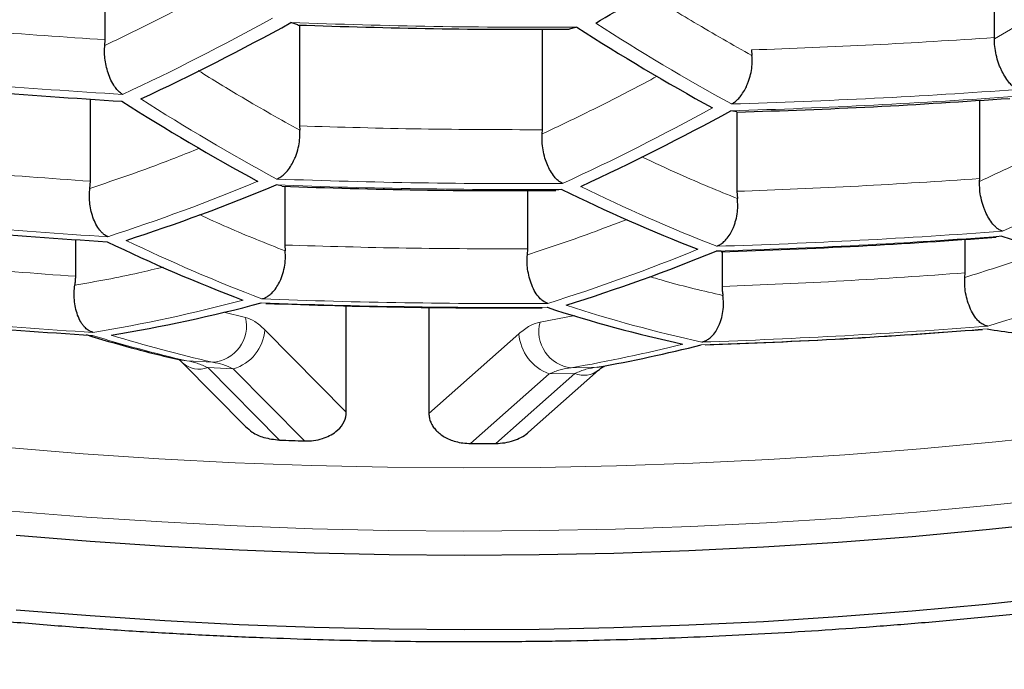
# Model space of a CAD drawing. Header units: millimetres. Extents: x 8 to 869, y 12 to 834.
# Tile 62 of 216: x 433.15 to 435.91, y 674.91 to 676.73. Entities that reach past the tile are written whole.
import ezdxf

# ---------------------------------------------------------------- set-up
doc = ezdxf.new("R2010")
doc.units = ezdxf.units.MM

msp = doc.modelspace()

# ---------------------------------------------------------------- linework, layer by layer
at = {"color": 7, "linetype": 'Continuous', "lineweight": 30}
for p, q in [((433.3864, 676.6698), (433.3864, 677.0052)), ((435.8795, 676.676), (435.8795, 677.0096)), ((433.9266, 676.7115), (433.9072, 676.7179)), ((433.9313, 676.7111), (433.9313, 676.4286)), ((434.6123, 676.418), (434.6123, 676.6997)), ((434.7085, 676.7053), (434.6873, 676.6996)), ((433.3854, 676.6541), (433.3864, 676.6698)), ((435.8794, 676.6721), (435.8795, 676.676)), ((435.1985, 676.6415), (435.1994, 676.6257)), ((433.3451, 676.2738), (433.3451, 676.504)), ((435.8382, 676.2814), (435.8382, 676.5008)), ((435.1574, 676.4677), (435.1406, 676.4711)), ((435.1572, 676.4677), (435.1572, 676.2455)), ((433.9313, 676.4286), (433.9318, 676.4168)), ((434.6117, 676.4061), (434.6123, 676.418)), ((435.8379, 676.2733), (435.8382, 676.2814)), ((433.3435, 676.2536), (433.3451, 676.2738)), ((433.8818, 676.2605), (433.8657, 676.2632)), ((433.89, 676.2592), (433.89, 676.095)), ((434.571, 676.0844), (434.571, 676.2478)), ((434.6669, 676.2507), (434.6495, 676.2485)), ((435.1572, 676.2455), (435.1586, 676.2253)), ((435.9003, 676.12), (435.8841, 676.1182)), ((433.3038, 676.0074), (433.3038, 676.1101)), ((433.89, 676.095), (433.8909, 676.0787)), ((435.7969, 676.0169), (435.7969, 676.1113)), ((434.57, 676.068), (434.571, 676.0844)), ((435.1129, 676.0775), (435.0991, 676.0777)), ((435.1159, 676.0763), (435.1159, 675.9791)), ((435.7963, 676.0044), (435.7969, 676.0169)), ((434.0621, 675.6271), (434.0621, 675.9255)), ((434.2939, 675.9208), (434.2939, 675.6235)), ((433.6029, 675.7651), (433.7795, 675.5868)), ((434.5735, 675.5711), (434.7696, 675.7445))]:
    msp.add_line(p, q, dxfattribs=at)
at = {"color": 252, "linetype": 'Continuous', "lineweight": 0}
for p, q in [((433.78, 675.8922), (433.7186, 675.9072)), ((434.7029, 675.8979), (434.6056, 675.8793)), ((434.0621, 675.6271), (433.8336, 675.8578)), ((434.5463, 675.8467), (434.2939, 675.6235)), ((433.6151, 675.7707), (433.6876, 675.7668)), ((433.7456, 675.7481), (433.674, 675.7516)), ((433.674, 675.7516), (433.8748, 675.5488)), ((433.7456, 675.7481), (433.9453, 675.5464)), ((434.6315, 675.7342), (434.4109, 675.5392)), ((434.7033, 675.7355), (434.4814, 675.5393)), ((434.7033, 675.7355), (434.6315, 675.7342)), ((434.6925, 675.7511), (434.7651, 675.7527))]:
    msp.add_line(p, q, dxfattribs=at)
at = {"color": 252, "linetype": 'Continuous', "lineweight": 0, "flags": 128}
for points in [[(433.6151, 675.7707), (433.6006, 675.7721), (433.5929, 675.774)], [(434.7651, 675.7527), (434.7793, 675.7537), (434.7862, 675.7551)], [(433.1128, 675.5275), (433.3246, 675.5104), (433.5372, 675.4964), (433.7504, 675.4854), (433.9641, 675.4775), (434.178, 675.4726), (434.3921, 675.4708), (434.6063, 675.4721), (434.8203, 675.4764), (435.034, 675.4837), (435.2473, 675.4941), (435.46, 675.5075), (435.672, 675.524), (435.8832, 675.5434), (436.0933, 675.5659)], [(433.1241, 675.3501), (433.3341, 675.3332), (433.5448, 675.3193), (433.7562, 675.3085), (433.968, 675.3006), (434.1801, 675.2958), (434.3923, 675.294), (434.6046, 675.2952), (434.8167, 675.2995), (435.0286, 675.3067), (435.24, 675.317), (435.4509, 675.3303), (435.661, 675.3467), (435.8703, 675.366), (436.0787, 675.3882)]]:
    msp.add_lwpolyline(points, dxfattribs=at)
at = {"color": 7, "linetype": 'Continuous', "lineweight": 30, "flags": 128}
for points in [[(433.1366, 675.2824), (433.3446, 675.2657), (433.5533, 675.252), (433.7625, 675.2412), (433.9723, 675.2334), (434.1823, 675.2286), (434.3925, 675.2268), (434.6027, 675.2281), (434.8128, 675.2323), (435.0226, 675.2395), (435.232, 675.2497), (435.4408, 675.2629), (435.6489, 675.279), (435.8562, 675.2981), (436.0625, 675.3202)], [(436.0625, 675.1106), (435.8562, 675.0885), (435.6489, 675.0694), (435.4408, 675.0533), (435.232, 675.0401), (435.0226, 675.0299), (434.8128, 675.0227), (434.6027, 675.0185), (434.3925, 675.0172), (434.1823, 675.019), (433.9723, 675.0238), (433.7625, 675.0316), (433.5533, 675.0424), (433.3446, 675.0561), (433.1366, 675.0728)]]:
    msp.add_lwpolyline(points, dxfattribs=at)
at = {"color": 7, "linetype": 'Continuous', "lineweight": 30}
for centre, radius, start, end in [((430.3461, 684.1221), 8.6221, 300.80506, 304.11762), ((430.5169, 682.8684), 7.023, 295.01578, 298.86507), ((438.1763, 682.1072), 6.4192, 237.30123, 241.25507), ((436.8122, 681.7988), 6.2863, 237.48844, 241.51656), ((431.8359, 682.5119), 6.8857, 294.76281, 298.68136), ((431.7178, 681.439), 5.6038, 287.9534, 292.5377), ((436.8495, 680.6914), 4.9481, 243.8264, 248.6448), ((434.5328, 694.4763), 18.4073, 263.94362, 266.44671), ((437.1454, 679.8283), 3.9117, 251.4402, 257.2343), ((435.473, 680.4187), 4.79, 244.2499, 249.2089), ((433.0507, 681.1142), 5.4371, 287.4207, 292.1315), ((432.6753, 680.2593), 4.4762, 279.364, 284.8718), ((434.4794, 693.4629), 17.657, 263.72394, 266.33406), ((435.8081, 679.5435), 3.8111, 251.9209, 257.8525), ((436.3547, 679.0568), 3.235, 261.1829, 263.9999), ((433.994, 680.0673), 4.383, 280.1339, 284.0435), ((434.4113, 690.4886), 14.9494, 267.94358, 268.21402), ((434.4126, 690.548), 15.0088, 269.99339, 270.26275)]:
    msp.add_arc(centre, radius, start, end, dxfattribs=at)
at = {"color": 252, "linetype": 'Continuous', "lineweight": 0}
for centre, radius, start, end in [((430.4631, 682.884), 7.0268, 295.02256, 298.86999), ((438.2318, 682.121), 6.4228, 237.29621, 241.24807), ((434.588, 695.3555), 18.8736, 271.68306, 274.11884), ((436.8703, 681.8108), 6.2936, 237.47798, 241.50194), ((434.586, 695.3167), 18.8539, 271.68574, 274.12407), ((431.7798, 682.5259), 6.8932, 294.77695, 298.69163), ((433.1543, 682.2078), 6.6666, 294.34145, 298.37599), ((431.6634, 681.4536), 5.6089, 287.9694, 292.5499), ((434.5587, 694.9563), 18.7059, 267.87683, 270.33159), ((434.5608, 694.9961), 18.7291, 267.87835, 270.33007), ((436.9058, 680.7039), 4.953, 243.8137, 248.6279), ((434.535, 694.5173), 18.4344, 263.95122, 266.4506), ((434.5358, 694.3592), 18.2901, 271.76471, 274.27848), ((434.538, 694.4001), 18.3172, 271.76081, 274.27085), ((435.5314, 680.429), 4.7981, 244.2275, 249.179), ((432.9942, 681.1268), 5.4458, 287.449, 292.153), ((434.3753, 680.8489), 5.1976, 286.6039, 291.51), ((432.6205, 680.2722), 4.4822, 279.396, 284.897), ((434.5069, 693.9735), 18.0533, 267.83245, 270.37597), ((434.5092, 694.0155), 18.0843, 267.83463, 270.37379), ((435.8646, 679.5541), 3.8166, 251.894, 257.8179), ((434.4817, 693.5063), 17.6922, 263.73469, 266.33957), ((433.6805, 675.8688), 0.1022, 273.9501, 13.2876), ((434.7044, 675.8527), 0.1023, 164.9396, 263.2753), ((434.4851, 693.3892), 17.5751, 271.8721, 274.48854), ((434.4529, 679.4056), 3.7302, 252.8106, 257.0216), ((434.5072, 679.3996), 3.7241, 252.761, 257.2848), ((433.7106, 675.8664), 0.1234, 286.5202, 356.0216), ((434.6737, 675.8547), 0.1276, 183.5867, 250.6771), ((434.4828, 693.3457), 17.5398, 271.87764, 274.49935), ((433.9406, 680.0624), 4.3764, 279.8919, 284.091), ((433.6495, 675.8167), 0.0695, 227.7981, 290.6084), ((434.7288, 675.7969), 0.0665, 247.4982, 307.9478)]:
    msp.add_arc(centre, radius, start, end, dxfattribs=at)
for points, knots in [([(416.9704, 682.937), (416.9812, 682.8321), (417.0028, 682.6223), (417.05, 682.3082), (417.1082, 681.9942), (417.1786, 681.6804), (417.2608, 681.3671), (417.355, 681.0544), (417.4612, 680.7423), (417.5796, 680.4312), (417.7045, 680.1349), (417.834, 679.8533), (417.9666, 679.5863), (418.1085, 679.3207), (418.2596, 679.0566), (418.42, 678.794), (418.5898, 678.5331), (418.7691, 678.2741), (418.9587, 678.0157), (419.1591, 677.758), (419.3703, 677.5013), (419.5914, 677.247), (419.825, 676.9926), (420.0715, 676.7383), (420.3314, 676.4843), (420.6019, 676.2337), (420.8829, 675.9868), (421.1744, 675.744), (421.4765, 675.5052), (421.7895, 675.2705), (422.1132, 675.0403), (422.4475, 674.8147), (422.7882, 674.5968), (423.1349, 674.3865), (423.4872, 674.184), (423.8493, 673.9867), (424.1984, 673.8067), (424.5325, 673.643), (424.8496, 673.4948), (425.1912, 673.3425), (425.5588, 673.1873), (425.9535, 673.0302), (426.3566, 672.8794), (426.7677, 672.7354), (427.1657, 672.6051), (427.5492, 672.4877), (427.917, 672.382), (428.2899, 672.2818), (428.6678, 672.1871), (429.0502, 672.0982), (429.434, 672.0159), (429.8192, 671.9402), (430.2054, 671.8709), (430.5951, 671.8077), (430.9897, 671.7505), (431.3892, 671.6995), (431.7931, 671.6547), (432.1993, 671.6166), (432.6106, 671.5848), (433.0268, 671.5598), (433.4475, 671.5416), (433.8691, 671.5307), (434.2696, 671.5272), (434.6487, 671.53), (435.0061, 671.5379), (435.3629, 671.5509), (435.7604, 671.5712), (436.1977, 671.601), (436.6739, 671.6428), (437.1205, 671.6908), (437.5375, 671.7432), (437.9252, 671.7984), (438.31, 671.8596), (438.6929, 671.9271), (439.0738, 672.0008), (439.4524, 672.0807), (439.8269, 672.1662), (440.1994, 672.2579), (440.5696, 672.3556), (440.9373, 672.4595), (441.2998, 672.5688), (441.6579, 672.6835), (442.0114, 672.8036), (442.3601, 672.9291), (442.7027, 673.0594), (443.0404, 673.1947), (443.373, 673.335), (443.7004, 673.4801), (444.0213, 673.6294), (444.3377, 673.7838), (444.6494, 673.9433), (444.9562, 674.1076), (445.2561, 674.2758), (445.5537, 674.4504), (445.8486, 674.6315), (446.1404, 674.819), (446.4245, 675.0101), (446.6944, 675.2), (446.9507, 675.3883), (447.1942, 675.5747), (447.4509, 675.7796), (447.7188, 676.0036), (447.9955, 676.2475), (448.2617, 676.4948), (448.5245, 676.7521), (448.7828, 677.0195), (449.0356, 677.2971), (449.2788, 677.5806), (449.5119, 677.8698), (449.7346, 678.1646), (449.9367, 678.4507), (450.1199, 678.7275), (450.2857, 678.9946), (450.4419, 679.2635), (450.5885, 679.534), (450.7255, 679.8061), (450.853, 680.0797), (450.9709, 680.3545), (451.0799, 680.6318), (451.1797, 680.9116), (451.2703, 681.1938), (451.3512, 681.4769), (451.4231, 681.7637), (451.4857, 682.054), (451.5384, 682.3478), (451.5816, 682.6422), (451.6017, 682.8387), (451.6117, 682.937)], [0, 0, 0, 0, 0.009676, 0.019353, 0.02903, 0.038747, 0.048466, 0.058183, 0.067939, 0.077695, 0.08745, 0.095942, 0.104436, 0.112929, 0.121421, 0.12992, 0.13842, 0.146919, 0.155418, 0.164055, 0.172694, 0.181333, 0.189971, 0.198897, 0.207827, 0.216756, 0.225682, 0.234581, 0.243486, 0.252394, 0.261301, 0.270205, 0.279103, 0.287669, 0.296238, 0.304807, 0.313372, 0.320363, 0.327354, 0.334344, 0.342517, 0.350697, 0.358877, 0.367056, 0.375229, 0.382181, 0.389137, 0.396096, 0.403055, 0.410011, 0.416962, 0.423763, 0.430566, 0.437369, 0.44417, 0.451064, 0.457962, 0.46486, 0.471755, 0.478814, 0.485877, 0.49294, 0.499999, 0.505983, 0.511968, 0.517953, 0.523937, 0.532006, 0.540077, 0.548146, 0.55485, 0.561557, 0.568263, 0.574968, 0.581759, 0.588553, 0.595347, 0.602138, 0.609067, 0.615999, 0.62293, 0.629859, 0.636849, 0.64384, 0.650832, 0.657822, 0.664881, 0.671943, 0.679004, 0.686064, 0.693262, 0.700463, 0.707663, 0.714861, 0.72241, 0.729961, 0.737512, 0.745062, 0.752086, 0.759111, 0.766135, 0.774937, 0.78374, 0.792544, 0.801346, 0.810861, 0.820378, 0.829894, 0.839682, 0.849472, 0.85926, 0.867918, 0.876578, 0.885237, 0.893895, 0.902559, 0.911225, 0.919891, 0.928556, 0.93735, 0.946147, 0.954943, 0.963738, 0.972803, 0.981869, 0.990935, 1, 1, 1, 1]), ([(418.9101, 681.4158), (418.9445, 681.3123), (419.0135, 681.1052), (419.1333, 680.7965), (419.2652, 680.4891), (419.4103, 680.1836), (419.5684, 679.88), (419.7394, 679.5784), (419.9235, 679.2792), (420.1207, 678.9824), (420.3347, 678.6833), (420.5662, 678.3822), (420.8163, 678.0796), (421.0695, 677.7937), (421.3238, 677.5244), (421.5771, 677.2711), (421.8417, 677.0213), (422.1176, 676.7752), (422.4049, 676.5329), (422.7036, 676.2947), (423.0138, 676.0609), (423.3353, 675.8317), (423.6457, 675.6226), (423.9424, 675.4328), (424.2231, 675.2612), (424.5111, 675.0933), (424.8048, 674.93), (425.1042, 674.7714), (425.409, 674.6175), (425.7207, 674.4678), (426.0392, 674.3224), (426.3644, 674.1815), (426.6963, 674.0452), (427.0348, 673.9138), (427.3849, 673.7856), (427.747, 673.6612), (428.1212, 673.5408), (428.5019, 673.4267), (428.8995, 673.316), (429.3143, 673.2097), (429.7467, 673.1085), (430.1488, 673.0234), (430.5187, 672.9524), (430.8547, 672.8935), (431.1936, 672.8396), (431.5406, 672.7902), (431.8958, 672.7455), (432.2589, 672.706), (432.624, 672.6723), (432.985, 672.6451), (433.3417, 672.624), (433.6937, 672.6089), (434.0463, 672.5993), (434.3993, 672.5953), (434.7523, 672.5972), (435.1052, 672.6047), (435.4574, 672.6178), (435.8155, 672.6368), (436.1792, 672.6621), (436.548, 672.6941), (436.9149, 672.732), (437.305, 672.779), (437.7176, 672.8367), (438.1514, 672.9065), (438.5806, 672.9847), (439.0047, 673.071), (439.4228, 673.165), (439.837, 673.2673), (440.2468, 673.3775), (440.6519, 673.4957), (441.0587, 673.6238), (441.4662, 673.7621), (441.8735, 673.9109), (442.2717, 674.0668), (442.6606, 674.2295), (443.0401, 674.3987), (443.4145, 674.5762), (443.7835, 674.7621), (444.1463, 674.9562), (444.5069, 675.1607), (444.8641, 675.376), (445.2172, 675.602), (445.558, 675.8335), (445.8865, 676.0703), (446.2027, 676.3119), (446.5066, 676.5581), (446.7982, 676.8087), (447.0776, 677.0634), (447.3513, 677.3283), (447.6185, 677.6033), (447.878, 677.8887), (448.113, 678.1651), (448.3256, 678.4317), (448.5176, 678.688), (448.6994, 678.9465), (448.8709, 679.2071), (449.0321, 679.4696), (449.1831, 679.7339), (449.324, 679.9998), (449.456, 680.2699), (449.579, 680.5442), (449.6922, 680.8225), (449.7954, 681.102), (449.8552, 681.2892), (449.8851, 681.3828)], [0, 0, 0, 0, 0.0119292, 0.02386, 0.0357892, 0.0477188, 0.0596499, 0.0715794, 0.0835096, 0.0954414, 0.1073715, 0.1199158, 0.1324622, 0.1450063, 0.1559087, 0.1668127, 0.1777149, 0.1886184, 0.1995235, 0.2104268, 0.2213315, 0.232238, 0.2431425, 0.2518296, 0.260519, 0.2692082, 0.277895, 0.2864518, 0.2950112, 0.3035705, 0.3121271, 0.3206861, 0.329248, 0.3378097, 0.3463683, 0.3553156, 0.3642669, 0.373218, 0.382165, 0.3918565, 0.4015509, 0.4112421, 0.418512, 0.4257846, 0.4330571, 0.4403268, 0.4479525, 0.4555815, 0.4632105, 0.470836, 0.4781074, 0.4853818, 0.4926562, 0.4999274, 0.507199, 0.5144737, 0.5217485, 0.5290202, 0.5367106, 0.5444045, 0.5520984, 0.5597889, 0.5690965, 0.5784151, 0.58774, 0.5970658, 0.6063863, 0.6156953, 0.6251601, 0.6346276, 0.6440927, 0.6541926, 0.6642954, 0.6743956, 0.6844933, 0.6945935, 0.7046914, 0.7151641, 0.7256392, 0.736112, 0.7473305, 0.7585517, 0.7697705, 0.7809872, 0.7922061, 0.803423, 0.8146384, 0.8258558, 0.8370714, 0.8491097, 0.8611503, 0.8731889, 0.8836517, 0.8941171, 0.9045826, 0.9150457, 0.9255075, 0.9359717, 0.9464359, 0.9568979, 0.9676722, 0.9784489, 0.9892256, 1, 1, 1, 1]), ([(450.4806, 681.4086), (450.445, 681.2996), (450.3738, 681.0814), (450.2496, 680.756), (450.1126, 680.4322), (449.9615, 680.1102), (449.7968, 679.7902), (449.6181, 679.4724), (449.4256, 679.157), (449.219, 678.8443), (449.0139, 678.5561), (448.8134, 678.2922), (448.6204, 678.0518), (448.4186, 677.8136), (448.1985, 677.5671), (447.9586, 677.313), (447.6973, 677.0518), (447.4244, 676.7942), (447.1399, 676.5403), (446.8436, 676.2904), (446.5356, 676.0448), (446.2157, 675.8036), (445.8842, 675.5672), (445.5641, 675.3516), (445.2582, 675.1557), (444.9687, 674.9788), (444.6719, 674.8056), (444.3682, 674.6367), (444.0579, 674.4722), (443.741, 674.3122), (443.417, 674.1565), (443.0858, 674.0054), (442.7476, 673.8589), (442.4025, 673.7173), (442.0504, 673.5808), (441.6863, 673.4475), (441.3096, 673.3182), (440.9203, 673.1931), (440.5243, 673.0746), (440.135, 672.9663), (439.7535, 672.8679), (439.3804, 672.7786), (439.0027, 672.6953), (438.6189, 672.6177), (438.2291, 672.5461), (437.8334, 672.4808), (437.4342, 672.4223), (437.0346, 672.371), (436.6348, 672.3268), (436.2352, 672.2897), (435.8336, 672.2594), (435.4305, 672.2359), (435.0383, 672.22), (434.6574, 672.2109), (434.288, 672.208), (433.9186, 672.211), (433.5496, 672.2199), (433.1812, 672.2347), (432.8137, 672.2553), (432.4475, 672.2816), (432.0759, 672.3142), (431.6994, 672.3535), (431.3183, 672.3997), (430.9399, 672.452), (430.5374, 672.5146), (430.1119, 672.5891), (429.665, 672.677), (429.2222, 672.7735), (428.7842, 672.8785), (428.3514, 672.9919), (427.9243, 673.1134), (427.5033, 673.2428), (427.0889, 673.38), (426.7071, 673.5156), (426.3565, 673.6479), (426.0356, 673.7757), (425.7205, 673.9076), (425.3771, 674.0587), (425.0077, 674.2305), (424.6156, 674.4246), (424.2297, 674.6274), (423.8507, 674.8389), (423.4791, 675.0591), (423.1419, 675.2709), (422.8368, 675.4728), (422.5613, 675.6638), (422.2937, 675.858), (422.0051, 676.0772), (421.6988, 676.3227), (421.3786, 676.5954), (421.0723, 676.8728), (420.7798, 677.1546), (420.501, 677.4404), (420.2531, 677.7113), (420.033, 677.9661), (419.8382, 678.2041), (419.6521, 678.4442), (419.4629, 678.7022), (419.2728, 678.9785), (419.084, 679.2734), (418.9075, 679.5706), (418.7433, 679.8698), (418.5913, 680.1709), (418.4505, 680.4757), (418.3216, 680.7839), (418.2036, 681.0954), (418.1355, 681.3042), (418.1015, 681.4086)], [0, 0, 0, 0, 0.012016, 0.024033, 0.036048, 0.048064, 0.060082, 0.072098, 0.084115, 0.096133, 0.10815, 0.117636, 0.127123, 0.13661, 0.146096, 0.156851, 0.167607, 0.178362, 0.189118, 0.199876, 0.210632, 0.221389, 0.232148, 0.242905, 0.251474, 0.260045, 0.268616, 0.277184, 0.285693, 0.294205, 0.302717, 0.311226, 0.319738, 0.328252, 0.336767, 0.345278, 0.354178, 0.363083, 0.371987, 0.380887, 0.388913, 0.396943, 0.404973, 0.412999, 0.421141, 0.429287, 0.437433, 0.445575, 0.453557, 0.461545, 0.469535, 0.477523, 0.485504, 0.492782, 0.500062, 0.507342, 0.51462, 0.521896, 0.529176, 0.536456, 0.543733, 0.551423, 0.559116, 0.566809, 0.574498, 0.583859, 0.593223, 0.602584, 0.612044, 0.621507, 0.630968, 0.640521, 0.650077, 0.65963, 0.667458, 0.675288, 0.683118, 0.690946, 0.701381, 0.711819, 0.722255, 0.733069, 0.743886, 0.754701, 0.763481, 0.772263, 0.781045, 0.789825, 0.80153, 0.813238, 0.824943, 0.836647, 0.848352, 0.860056, 0.869478, 0.878901, 0.888325, 0.897747, 0.909039, 0.920333, 0.931625, 0.942916, 0.954209, 0.965501, 0.977, 0.988501, 1, 1, 1, 1]), ([(436.2132, 676.8828), (436.1614, 676.8487), (436.0499, 676.7752), (435.9389, 676.7081), (435.8794, 676.6721)], [0, 0, 0, 0, 0.464612, 1, 1, 1, 1]), ([(433.7286, 676.8283), (433.6737, 676.7989), (433.5589, 676.7375), (433.4449, 676.6827), (433.3854, 676.6541)], [0, 0, 0, 0, 0.4779586, 1, 1, 1, 1]), ([(435.1994, 676.6257), (435.1455, 676.6561), (435.0463, 676.712), (434.9463, 676.7743), (434.9006, 676.8028)], [0, 0, 0, 0, 0.542774, 1, 1, 1, 1]), ([(433.9072, 676.7179), (434.0407, 676.7136), (434.3078, 676.705), (434.5749, 676.7052), (434.7085, 676.7053)], [0, 0, 0, 0, 0.499858, 1, 1, 1, 1]), ([(433.4353, 676.5168), (433.3015, 676.5255), (433.034, 676.543), (432.7673, 676.5693), (432.634, 676.5824)], [0, 0, 0, 0, 0.500242, 1, 1, 1, 1]), ([(433.9318, 676.4168), (433.878, 676.4467), (433.7836, 676.4994), (433.6885, 676.5582), (433.6475, 676.5835)], [0, 0, 0, 0, 0.569804, 1, 1, 1, 1]), ([(434.9338, 676.5677), (434.8859, 676.5423), (434.7781, 676.4852), (434.6711, 676.4344), (434.6117, 676.4061)], [0, 0, 0, 0, 0.444479, 1, 1, 1, 1]), ([(436.1379, 676.4209), (436.0973, 676.3997), (435.9969, 676.3473), (435.8973, 676.301), (435.8379, 676.2733)], [0, 0, 0, 0, 0.404033, 1, 1, 1, 1]), ([(433.6509, 676.3661), (433.608, 676.349), (433.505, 676.3082), (433.403, 676.2737), (433.3435, 676.2536)], [0, 0, 0, 0, 0.416405, 1, 1, 1, 1]), ([(435.1586, 676.2253), (435.1048, 676.2471), (435.0157, 676.2832), (434.9257, 676.3256), (434.8901, 676.3423)], [0, 0, 0, 0, 0.604729, 1, 1, 1, 1]), ([(433.8909, 676.0787), (433.8372, 676.0998), (433.7574, 676.1312), (433.6767, 676.1683), (433.6504, 676.1804)], [0, 0, 0, 0, 0.673724, 1, 1, 1, 1]), ([(434.8493, 676.167), (434.8157, 676.154), (434.722, 676.1178), (434.6293, 676.0875), (434.57, 676.068)], [0, 0, 0, 0, 0.359098, 1, 1, 1, 1]), ([(436.0275, 676.0817), (436.0099, 676.0751), (435.9323, 676.0464), (435.8556, 676.0227), (435.7963, 676.0044)], [0, 0, 0, 0, 0.227381, 1, 1, 1, 1]), ([(433.5499, 676.0335), (433.5267, 676.0279), (433.4432, 676.0076), (433.3609, 675.993), (433.3015, 675.9825)], [0, 0, 0, 0, 0.277464, 1, 1, 1, 1]), ([(435.118, 675.9541), (435.0642, 675.9663), (434.9962, 675.9817), (434.9273, 676.0024), (434.9129, 676.0067)], [0, 0, 0, 0, 0.791636, 1, 1, 1, 1]), ([(433.8336, 675.8578), (433.8243, 675.8664), (433.8058, 675.8835), (433.7885, 675.8893), (433.78, 675.8922)], [0, 0, 0, 0, 0.503928, 1, 1, 1, 1]), ([(434.6056, 675.8793), (434.5962, 675.8767), (434.577, 675.8715), (434.5566, 675.855), (434.5463, 675.8467)], [0, 0, 0, 0, 0.496072, 1, 1, 1, 1]), ([(433.674, 675.7516), (433.6641, 675.7562), (433.6445, 675.7654), (433.6249, 675.7689), (433.6151, 675.7707)], [0, 0, 0, 0, 0.500475, 1, 1, 1, 1]), ([(433.6876, 675.7668), (433.6972, 675.7651), (433.7166, 675.7617), (433.7359, 675.7526), (433.7456, 675.7481)], [0, 0, 0, 0, 0.499532, 1, 1, 1, 1]), ([(434.6315, 675.7342), (434.6417, 675.7385), (434.662, 675.7469), (434.6823, 675.7497), (434.6925, 675.7511)], [0, 0, 0, 0, 0.5004682, 1, 1, 1, 1]), ([(434.7651, 675.7527), (434.7549, 675.7513), (434.7343, 675.7483), (434.7137, 675.7398), (434.7033, 675.7355)], [0, 0, 0, 0, 0.499525, 1, 1, 1, 1])]:
    msp.add_open_spline(points, degree=3, knots=knots, dxfattribs=at)
at = {"color": 7, "linetype": 'Continuous', "lineweight": 30}
for points, knots in [([(419.1361, 680.3175), (419.1515, 680.2862), (419.1942, 680.1996), (419.2683, 680.0583), (419.3579, 679.8939), (419.4512, 679.7305), (419.548, 679.568), (419.6485, 679.4064), (419.7524, 679.2458), (419.86, 679.086), (419.9712, 678.9272), (420.0854, 678.7699), (420.2029, 678.6141), (420.3234, 678.4599), (420.4471, 678.307), (420.5741, 678.1555), (420.704, 678.0056), (420.8368, 677.8574), (420.9725, 677.7109), (421.1109, 677.5662), (421.2521, 677.4233), (421.3961, 677.282), (421.5427, 677.1426), (421.6918, 677.0051), (421.8436, 676.8694), (421.9979, 676.7355), (422.1549, 676.6034), (422.3144, 676.473), (422.4765, 676.3444), (422.6411, 676.2177), (422.8079, 676.0929), (422.9769, 675.9703), (423.1479, 675.8496), (423.3212, 675.731), (423.4966, 675.6143), (423.6743, 675.4995), (423.8534, 675.3872), (424.0341, 675.2771), (424.2165, 675.1693), (424.4013, 675.0631), (424.5882, 674.959), (424.7769, 674.8569), (424.9671, 674.7569), (425.1587, 674.6593), (425.3512, 674.5641), (425.5449, 674.4713), (425.7401, 674.3805), (425.9371, 674.2918), (426.1357, 674.2051), (426.3353, 674.1207), (426.5358, 674.0386), (426.7373, 673.9589), (426.9398, 673.8813), (427.1435, 673.806), (427.3483, 673.7329), (427.5537, 673.6621), (427.7601, 673.5935), (427.9676, 673.5271), (428.1768, 673.4626), (428.3873, 673.4002), (428.5989, 673.3399), (428.8114, 673.2818), (429.0243, 673.2259), (429.2376, 673.1724), (429.4509, 673.1212), (429.6642, 673.0723), (429.8778, 673.0257), (430.0919, 672.9813), (430.3065, 672.9391), (430.5215, 672.899), (430.7368, 672.8612), (430.9525, 672.8256), (431.1686, 672.7921), (431.3852, 672.7608), (431.6024, 672.7316), (431.8201, 672.7046), (432.0379, 672.6797), (432.2559, 672.657), (432.4742, 672.6364), (432.6933, 672.618), (432.9132, 672.6016), (433.1334, 672.5874), (433.3537, 672.5753), (433.5737, 672.5654), (433.7931, 672.5576), (434.0117, 672.5521), (434.229, 672.5486), (434.4454, 672.5474), (434.6619, 672.5482), (434.8789, 672.5512), (435.0967, 672.5563), (435.3144, 672.5636), (435.5321, 672.5729), (435.7499, 672.5845), (435.9678, 672.5981), (436.1857, 672.6139), (436.4038, 672.6319), (436.6221, 672.652), (436.8404, 672.6743), (437.0581, 672.6987), (437.2752, 672.7252), (437.4916, 672.7538), (437.7074, 672.7845), (437.9219, 672.8172), (438.1351, 672.852), (438.3474, 672.8887), (438.5595, 672.9277), (438.7714, 672.9689), (438.9831, 673.0122), (439.1948, 673.0579), (439.4064, 673.1057), (439.6177, 673.1558), (439.8284, 673.208), (440.0384, 673.2624), (440.2475, 673.319), (440.4559, 673.3777), (440.6633, 673.4385), (440.8698, 673.5015), (441.0754, 673.5666), (441.2799, 673.6338), (441.483, 673.703), (441.6847, 673.7743), (441.8851, 673.8476), (442.0843, 673.923), (442.2824, 674.0006), (442.4794, 674.0803), (442.6754, 674.1623), (442.8704, 674.2465), (443.0644, 674.3329), (443.2577, 674.4218), (443.4497, 674.5128), (443.64, 674.6058), (443.8286, 674.7009), (444.0158, 674.7981), (444.2014, 674.8974), (444.3854, 674.9988), (444.5676, 675.1023), (444.7478, 675.2076), (444.9259, 675.3149), (445.1016, 675.4239), (445.2756, 675.535), (445.4479, 675.6482), (445.6186, 675.7637), (445.7872, 675.8811), (445.9536, 676.0005), (446.1178, 676.1218), (446.28, 676.2451), (446.4401, 676.3704), (446.5981, 676.4979), (446.7537, 676.6272), (446.9068, 676.7583), (447.0573, 676.891), (447.2051, 677.0256), (447.3504, 677.1619), (447.4931, 677.3), (447.6332, 677.4399), (447.7709, 677.5819), (447.9057, 677.7254), (448.0376, 677.8705), (448.1664, 678.0171), (448.2926, 678.1654), (448.4158, 678.3154), (448.536, 678.4669), (448.653, 678.6197), (448.7664, 678.7734), (448.8768, 678.9286), (448.9843, 679.0855), (449.0888, 679.2443), (449.1898, 679.4039), (449.2871, 679.5645), (449.3643, 679.6964), (449.4077, 679.775), (449.4213, 679.7995)], [0, 0, 0, 0, 0.004005, 0.011096, 0.018174, 0.02524, 0.032297, 0.039346, 0.046389, 0.053427, 0.060462, 0.067497, 0.074444, 0.081394, 0.088325, 0.095232, 0.102113, 0.108961, 0.115774, 0.122548, 0.129297, 0.136016, 0.142698, 0.149344, 0.155958, 0.162541, 0.169094, 0.175622, 0.182124, 0.188604, 0.195041, 0.201439, 0.207801, 0.21413, 0.220429, 0.2267, 0.232947, 0.239082, 0.245219, 0.251341, 0.257438, 0.263504, 0.269532, 0.275517, 0.281452, 0.287332, 0.293174, 0.299031, 0.304843, 0.310611, 0.316339, 0.322031, 0.327688, 0.333314, 0.338912, 0.344486, 0.349995, 0.355503, 0.361004, 0.366492, 0.37196, 0.377404, 0.382818, 0.388197, 0.393537, 0.398833, 0.404099, 0.409353, 0.41458, 0.419785, 0.424969, 0.430135, 0.435286, 0.440424, 0.445551, 0.45067, 0.455785, 0.460864, 0.465941, 0.471028, 0.47612, 0.481209, 0.48629, 0.491357, 0.496403, 0.501424, 0.506415, 0.51137, 0.516316, 0.521314, 0.526313, 0.531317, 0.536327, 0.541345, 0.546375, 0.551418, 0.556477, 0.561554, 0.566652, 0.571757, 0.576845, 0.581955, 0.587074, 0.592186, 0.597279, 0.602377, 0.607508, 0.612663, 0.617845, 0.623058, 0.628307, 0.633589, 0.638892, 0.644215, 0.649561, 0.654929, 0.66032, 0.665736, 0.671176, 0.676642, 0.682123, 0.687617, 0.693135, 0.698679, 0.704253, 0.709859, 0.715501, 0.721182, 0.726905, 0.732674, 0.738502, 0.744322, 0.750183, 0.756081, 0.762015, 0.767981, 0.773978, 0.780002, 0.78605, 0.792115, 0.798185, 0.804352, 0.810544, 0.816764, 0.823016, 0.829303, 0.835627, 0.841991, 0.8484, 0.854851, 0.861316, 0.867808, 0.874331, 0.880885, 0.887473, 0.894098, 0.900762, 0.90748, 0.91418, 0.920925, 0.927709, 0.934525, 0.941366, 0.948225, 0.955095, 0.961933, 0.968903, 0.975876, 0.982853, 0.989837, 0.996828, 1, 1, 1, 1]), ([(417.3566, 679.9707), (417.3702, 679.943), (417.4128, 679.8563), (417.4882, 679.7116), (417.5825, 679.5368), (417.6804, 679.3634), (417.7816, 679.1913), (417.8862, 679.0206), (417.9941, 678.8511), (418.1055, 678.6828), (418.2203, 678.5156), (418.3383, 678.3499), (418.4595, 678.1857), (418.5839, 678.0229), (418.7116, 677.8614), (418.8425, 677.7014), (418.9767, 677.5427), (419.1141, 677.3854), (419.2543, 677.2299), (419.3974, 677.0761), (419.5433, 676.9242), (419.6922, 676.7737), (419.8439, 676.625), (419.9983, 676.4782), (420.1552, 676.3333), (420.3148, 676.1903), (420.4768, 676.0492), (420.6412, 675.9102), (420.8082, 675.773), (420.9776, 675.6377), (421.1494, 675.5044), (421.3233, 675.3732), (421.4993, 675.2441), (421.6775, 675.117), (421.8579, 674.9919), (422.0405, 674.8689), (422.2253, 674.7477), (422.4124, 674.6286), (422.6016, 674.5113), (422.7925, 674.3963), (422.9851, 674.2835), (423.1792, 674.1731), (423.3754, 674.0646), (423.5733, 673.9582), (423.7729, 673.854), (423.9742, 673.7519), (424.1772, 673.6519), (424.3818, 673.5541), (424.588, 673.4584), (424.7959, 673.3647), (425.0053, 673.2732), (425.2157, 673.1841), (425.4271, 673.0972), (425.6391, 673.0129), (425.8521, 672.9307), (426.0661, 672.8509), (426.2812, 672.7733), (426.4973, 672.6979), (426.7146, 672.6246), (426.9329, 672.5536), (427.1524, 672.4846), (427.3731, 672.4179), (427.595, 672.3532), (427.8182, 672.2906), (428.0412, 672.2305), (428.2649, 672.1726), (428.4892, 672.117), (428.7155, 672.0632), (428.9428, 672.0116), (429.1709, 671.9621), (429.3997, 671.9148), (429.6287, 671.8697), (429.8579, 671.8269), (430.087, 671.7864), (430.3158, 671.7482), (430.5441, 671.7124), (430.7716, 671.6789), (430.9998, 671.6476), (431.2295, 671.6182), (431.461, 671.5908), (431.6931, 671.5656), (431.9252, 671.5425), (432.1574, 671.5216), (432.3896, 671.5029), (432.622, 671.4863), (432.8545, 671.472), (433.0873, 671.4597), (433.3203, 671.4497), (433.5535, 671.4418), (433.787, 671.436), (434.0208, 671.4324), (434.2539, 671.431), (434.4863, 671.4317), (434.7181, 671.4346), (434.9499, 671.4396), (435.182, 671.4468), (435.4141, 671.4561), (435.6463, 671.4676), (435.8786, 671.4812), (436.1107, 671.497), (436.3429, 671.5149), (436.5749, 671.535), (436.8067, 671.5572), (437.0383, 671.5816), (437.2694, 671.6082), (437.4999, 671.6368), (437.7294, 671.6675), (437.958, 671.7004), (438.186, 671.7353), (438.4133, 671.7723), (438.64, 671.8115), (438.8662, 671.8528), (439.0919, 671.8963), (439.3171, 671.9419), (439.5418, 671.9898), (439.7662, 672.0398), (439.9902, 672.0921), (440.214, 672.1466), (440.4372, 672.2033), (440.659, 672.262), (440.8795, 672.3228), (441.0991, 672.3858), (441.3186, 672.451), (441.5377, 672.5186), (441.7561, 672.5885), (441.9738, 672.6605), (442.1903, 672.7347), (442.4056, 672.811), (442.6193, 672.8893), (442.8313, 672.9695), (443.0412, 673.0516), (443.2481, 673.1351), (443.4545, 673.221), (443.6606, 673.3094), (443.8671, 673.4007), (444.0719, 673.494), (444.2751, 673.5894), (444.4766, 673.6867), (444.6764, 673.7862), (444.8746, 673.8877), (445.0713, 673.9914), (445.2664, 674.0972), (445.46, 674.2052), (445.6521, 674.3155), (445.8425, 674.4279), (446.0311, 674.5423), (446.2176, 674.6587), (446.4022, 674.7773), (446.5851, 674.8979), (446.7657, 675.0205), (446.9441, 675.145), (447.1204, 675.2715), (447.295, 675.4003), (447.4675, 675.5311), (447.6372, 675.6635), (447.8044, 675.7977), (447.9693, 675.9338), (448.1319, 676.072), (448.2919, 676.2119), (448.4493, 676.3536), (448.604, 676.497), (448.7561, 676.6422), (448.9055, 676.7892), (449.0524, 676.938), (449.1966, 677.0887), (449.3384, 677.2415), (449.4774, 677.396), (449.6135, 677.5521), (449.7465, 677.7097), (449.8764, 677.8689), (450.0033, 678.0296), (450.1272, 678.1918), (450.2478, 678.3555), (450.3653, 678.5206), (450.4795, 678.6871), (450.5903, 678.8546), (450.6978, 679.0234), (450.8019, 679.1935), (450.9028, 679.365), (451.0001, 679.5375), (451.0938, 679.711), (451.1681, 679.8535), (451.2098, 679.9384), (451.2228, 679.9649)], [0, 0, 0, 0, 0.0031172, 0.0097322, 0.0163301, 0.0229073, 0.0294602, 0.0359852, 0.0424968, 0.0490097, 0.0554989, 0.061966, 0.0684127, 0.0748406, 0.0812515, 0.0876469, 0.0940285, 0.1003976, 0.1067598, 0.1130423, 0.1193349, 0.1256021, 0.1318423, 0.1380542, 0.1442365, 0.1503881, 0.1565079, 0.1625952, 0.1686475, 0.1746994, 0.1807019, 0.1866704, 0.1926069, 0.198513, 0.2043909, 0.2102422, 0.2160688, 0.2218725, 0.2276552, 0.2334192, 0.2391081, 0.2447871, 0.2504374, 0.2560596, 0.2616542, 0.2672221, 0.272764, 0.2782807, 0.2837731, 0.289242, 0.2946883, 0.300111, 0.305478, 0.31081, 0.3161106, 0.3213822, 0.3266267, 0.3318461, 0.3370427, 0.3422183, 0.347375, 0.3525149, 0.3576399, 0.3627522, 0.367859, 0.3728544, 0.3778965, 0.3829328, 0.387959, 0.3929712, 0.3979655, 0.4029383, 0.407886, 0.4128054, 0.4176933, 0.4225468, 0.4273632, 0.4321376, 0.4369752, 0.4418288, 0.4466658, 0.4514884, 0.4562985, 0.4610984, 0.4658901, 0.4706756, 0.475457, 0.4802363, 0.4850157, 0.4897967, 0.4945811, 0.4993661, 0.5041026, 0.508843, 0.5135898, 0.5183434, 0.5231042, 0.5278727, 0.5326492, 0.5374341, 0.5422277, 0.5470305, 0.5518427, 0.5566645, 0.5614964, 0.5663298, 0.5711555, 0.5759857, 0.5808226, 0.5856684, 0.5905252, 0.5953953, 0.6002809, 0.6051842, 0.6101076, 0.6150531, 0.6200232, 0.6250201, 0.6300495, 0.635084, 0.6401011, 0.6451582, 0.650252, 0.6553792, 0.6605363, 0.6657195, 0.670925, 0.6761485, 0.6813856, 0.6866318, 0.6918824, 0.6971298, 0.7023232, 0.707702, 0.7130966, 0.7185095, 0.7239427, 0.7293985, 0.7348788, 0.7403859, 0.7459218, 0.7514887, 0.7570889, 0.7627254, 0.7684043, 0.7740965, 0.7798182, 0.7855714, 0.791358, 0.7971876, 0.803004, 0.808874, 0.8147872, 0.8207326, 0.8266987, 0.8326467, 0.838669, 0.8447097, 0.850771, 0.8568547, 0.862963, 0.8690978, 0.8752612, 0.8814551, 0.8876818, 0.8939457, 0.9002543, 0.9065653, 0.912901, 0.9192605, 0.9256429, 0.9320473, 0.9384727, 0.9449181, 0.9513824, 0.9578617, 0.9643291, 0.9708522, 0.9773813, 0.9839184, 0.9904654, 0.9970243, 1, 1, 1, 1]), ([(433.9266, 676.7112), (434.0534, 676.7072), (434.307, 676.6992), (434.5605, 676.6993), (434.6873, 676.6993)], [0, 0, 0, 0, 0.4999747, 1, 1, 1, 1]), ([(435.9436, 676.5307), (435.9407, 676.5323), (435.9357, 676.5352), (435.9276, 676.5421), (435.9185, 676.5519), (435.9085, 676.5663), (435.9003, 676.5814), (435.8947, 676.5941), (435.8894, 676.6081), (435.8838, 676.6275), (435.8797, 676.6511), (435.8795, 676.6652), (435.8794, 676.6721)], [0, 0, 0, 0, 0.096422, 0.168041, 0.265463, 0.397792, 0.514078, 0.566428, 0.627995, 0.755771, 0.879017, 1, 1, 1, 1]), ([(433.4353, 676.5168), (433.4325, 676.5187), (433.4276, 676.522), (433.4201, 676.5294), (433.4117, 676.5399), (433.4027, 676.5559), (433.3947, 676.5761), (433.389, 676.5971), (433.3856, 676.6175), (433.3841, 676.6368), (433.385, 676.6485), (433.3854, 676.6541)], [0, 0, 0, 0, 0.097498, 0.168363, 0.268976, 0.414701, 0.549859, 0.675078, 0.791145, 0.899046, 1, 1, 1, 1]), ([(435.1423, 676.4901), (435.1452, 676.4918), (435.1513, 676.4954), (435.1601, 676.5031), (435.1694, 676.5137), (435.178, 676.5266), (435.1847, 676.54), (435.1895, 676.5517), (435.1941, 676.5654), (435.1983, 676.5837), (435.2007, 676.6057), (435.1998, 676.6191), (435.1994, 676.6257)], [0, 0, 0, 0, 0.091119, 0.191508, 0.283335, 0.405013, 0.507719, 0.565931, 0.632677, 0.760547, 0.882444, 1, 1, 1, 1]), ([(432.6323, 676.5635), (432.7656, 676.5503), (433.0323, 676.524), (433.2997, 676.5065), (433.4336, 676.4977)], [0, 0, 0, 0, 0.499756, 1, 1, 1, 1]), ([(428.1633, 676.5385), (428.1838, 676.5257), (428.2479, 676.4856), (428.3589, 676.4203), (428.4963, 676.3424), (428.6368, 676.2666), (428.7802, 676.1926), (428.9264, 676.1206), (429.0754, 676.0506), (429.2271, 675.9826), (429.3762, 675.9189), (429.5274, 675.8572), (429.6754, 675.7995), (429.8255, 675.7437), (429.9719, 675.6917), (430.12, 675.6414), (430.2697, 675.5929), (430.4211, 675.5462), (430.574, 675.5013), (430.7283, 675.4582), (430.8841, 675.4169), (431.0412, 675.3775), (431.1995, 675.3399), (431.3591, 675.3041), (431.5198, 675.2702), (431.6815, 675.2382), (431.8443, 675.208), (432.0079, 675.1798), (432.1724, 675.1534), (432.3377, 675.1289), (432.5036, 675.1064), (432.67, 675.0857), (432.8368, 675.067), (433.0039, 675.0502), (433.171, 675.0353), (433.3377, 675.0224), (433.5036, 675.0114), (433.6675, 675.0024), (433.8266, 674.9954), (433.9729, 674.9905), (434.1, 674.9874), (434.2178, 674.9854), (434.3195, 674.9844), (434.3867, 674.9843), (434.4126, 674.9843)], [0, 0, 0, 0, 0.012857, 0.0402894, 0.0677318, 0.0951817, 0.1226371, 0.150097, 0.1775608, 0.2050287, 0.2325014, 0.2571563, 0.2845662, 0.3091907, 0.3338024, 0.3583995, 0.3829817, 0.4075493, 0.432102, 0.4566398, 0.4811628, 0.5056707, 0.5301633, 0.5546404, 0.5791014, 0.6035456, 0.627972, 0.6523793, 0.6767653, 0.7011275, 0.7254619, 0.7497629, 0.7740223, 0.7982276, 0.822359, 0.8463836, 0.870242, 0.8938162, 0.9168342, 0.9385002, 0.9565053, 0.9712445, 0.9889197, 1, 1, 1, 1]), ([(434.4126, 674.9843), (434.4755, 674.9845), (434.5637, 674.9848), (434.6936, 674.9868), (434.8039, 674.9892), (434.9355, 674.9931), (435.0737, 674.9986), (435.2185, 675.0056), (435.3679, 675.0144), (435.5207, 675.0249), (435.6761, 675.0372), (435.8335, 675.0514), (435.9924, 675.0675), (436.1523, 675.0854), (436.3129, 675.1053), (436.474, 675.127), (436.6353, 675.1507), (436.7965, 675.1764), (436.9576, 675.2039), (437.1184, 675.2334), (437.2787, 675.2648), (437.4383, 675.2981), (437.5972, 675.3333), (437.7553, 675.3705), (437.9123, 675.4095), (438.0684, 675.4505), (438.2232, 675.4933), (438.3768, 675.538), (438.529, 675.5846), (438.6798, 675.633), (438.8291, 675.6833), (438.9768, 675.7354), (439.1228, 675.7893), (439.267, 675.845), (439.4094, 675.9025), (439.5499, 675.9618), (439.6885, 676.0229), (439.825, 676.0856), (439.9594, 676.1502), (440.0916, 676.2164), (440.2216, 676.2843), (440.3493, 676.3539), (440.4745, 676.4252), (440.5777, 676.486), (440.6382, 676.5236), (440.6586, 676.5364)], [0, 0, 0, 0, 0.026944, 0.037719, 0.055628, 0.074209, 0.094137, 0.114936, 0.136414, 0.158421, 0.180847, 0.203613, 0.226657, 0.249935, 0.273409, 0.297052, 0.320839, 0.344753, 0.368778, 0.392901, 0.417112, 0.441402, 0.465764, 0.49019, 0.514675, 0.539215, 0.563805, 0.588442, 0.613122, 0.637844, 0.662604, 0.6874, 0.71223, 0.737093, 0.761986, 0.786909, 0.811859, 0.836835, 0.861836, 0.886861, 0.911907, 0.936973, 0.962058, 0.987159, 1, 1, 1, 1]), ([(435.1575, 676.4671), (435.285, 676.4715), (435.5403, 676.4804), (435.7948, 676.4974), (435.9222, 676.5059)], [0, 0, 0, 0, 0.49948, 1, 1, 1, 1]), ([(433.8674, 676.2798), (433.8704, 676.2811), (433.8763, 676.2839), (433.8854, 676.2906), (433.8955, 676.3003), (433.9055, 676.3135), (433.9133, 676.3274), (433.9188, 676.3395), (433.9241, 676.3533), (433.9293, 676.3724), (433.9326, 676.3956), (433.9321, 676.4098), (433.9318, 676.4168)], [0, 0, 0, 0, 0.0899537, 0.179818, 0.2745687, 0.4019406, 0.512027, 0.5635886, 0.6301076, 0.7578655, 0.8804812, 1, 1, 1, 1]), ([(434.6687, 676.2673), (434.6645, 676.2697), (434.6567, 676.2742), (434.6451, 676.2863), (434.6349, 676.3013), (434.6259, 676.3191), (434.6186, 676.3392), (434.6135, 676.3614), (434.6107, 676.3848), (434.6114, 676.3991), (434.6117, 676.4061)], [0, 0, 0, 0, 0.1391369, 0.2603089, 0.3950266, 0.5145473, 0.6271185, 0.7555596, 0.8791517, 1, 1, 1, 1]), ([(433.3937, 676.1183), (433.3907, 676.1199), (433.3853, 676.1227), (433.3778, 676.1291), (433.3694, 676.1382), (433.3604, 676.1522), (433.352, 676.172), (433.3461, 676.1933), (433.3428, 676.2146), (433.3416, 676.235), (433.3429, 676.2476), (433.3435, 676.2536)], [0, 0, 0, 0, 0.100782, 0.181218, 0.256086, 0.40301, 0.539546, 0.666453, 0.784678, 0.89539, 1, 1, 1, 1]), ([(433.8817, 676.2595), (434.0097, 676.2554), (434.2656, 676.2472), (434.5215, 676.2474), (434.6495, 676.2475)], [0, 0, 0, 0, 0.499978, 1, 1, 1, 1]), ([(435.9021, 676.1338), (435.899, 676.135), (435.8935, 676.1372), (435.8855, 676.143), (435.8764, 676.1516), (435.8663, 676.1646), (435.8577, 676.18), (435.852, 676.1928), (435.8467, 676.2069), (435.8414, 676.2264), (435.8376, 676.251), (435.8378, 676.2659), (435.8379, 676.2733)], [0, 0, 0, 0, 0.0998626, 0.1780404, 0.2564512, 0.3930995, 0.5145484, 0.569856, 0.6262737, 0.7539076, 0.8776228, 1, 1, 1, 1]), ([(435.1008, 676.0916), (435.1036, 676.0928), (435.1097, 676.0954), (435.1187, 676.102), (435.1286, 676.1117), (435.1378, 676.1243), (435.1448, 676.1376), (435.1496, 676.1493), (435.1542, 676.1629), (435.1584, 676.1815), (435.1605, 676.2042), (435.1592, 676.2183), (435.1586, 676.2253)], [0, 0, 0, 0, 0.083606, 0.185224, 0.278659, 0.403471, 0.510233, 0.564683, 0.631322, 0.759165, 0.881452, 1, 1, 1, 1]), ([(435.113, 676.0761), (435.2416, 676.0808), (435.4991, 676.0901), (435.7557, 676.1079), (435.8842, 676.1168)], [0, 0, 0, 0, 0.499435, 1, 1, 1, 1]), ([(433.8259, 675.9442), (433.8291, 675.9452), (433.835, 675.947), (433.8442, 675.9525), (433.8545, 675.9609), (433.8652, 675.9736), (433.8733, 675.9873), (433.8789, 675.9993), (433.8842, 676.013), (433.8894, 676.0324), (433.8923, 676.0564), (433.8914, 676.0713), (433.8909, 676.0787)], [0, 0, 0, 0, 0.093954, 0.174301, 0.27037, 0.400156, 0.513251, 0.563749, 0.628927, 0.756529, 0.879454, 1, 1, 1, 1]), ([(434.6271, 675.9317), (434.6247, 675.9325), (434.6202, 675.9342), (434.6139, 675.9381), (434.6086, 675.9423), (434.601, 675.9496), (434.5917, 675.9621), (434.582, 675.9822), (434.5749, 676.0041), (434.5705, 676.0265), (434.5685, 676.0483), (434.5695, 676.0616), (434.57, 676.068)], [0, 0, 0, 0, 0.078073, 0.145509, 0.202306, 0.252047, 0.399192, 0.535767, 0.662764, 0.781417, 0.893234, 1, 1, 1, 1]), ([(433.3015, 675.9825), (433.3021, 675.9867), (433.3035, 675.9954), (433.3037, 676.0034), (433.3038, 676.0074)], [0, 0, 0, 0, 0.49355, 1, 1, 1, 1]), ([(435.8605, 675.868), (435.8558, 675.8692), (435.8478, 675.8713), (435.8381, 675.8786), (435.8319, 675.8847), (435.8276, 675.8897), (435.8208, 675.899), (435.8124, 675.9142), (435.804, 675.9368), (435.7983, 675.9603), (435.7954, 675.9835), (435.796, 675.9975), (435.7963, 676.0044)], [0, 0, 0, 0, 0.1467692, 0.2537596, 0.2979463, 0.3471931, 0.3951877, 0.5317531, 0.6587403, 0.7777617, 0.8907639, 1, 1, 1, 1]), ([(433.3522, 675.8502), (433.3475, 675.852), (433.3394, 675.8552), (433.3299, 675.8636), (433.3232, 675.8716), (433.3163, 675.882), (433.309, 675.8977), (433.3029, 675.919), (433.2997, 675.941), (433.2989, 675.9626), (433.3006, 675.9759), (433.3015, 675.9825)], [0, 0, 0, 0, 0.147923, 0.258742, 0.319884, 0.392647, 0.530318, 0.658627, 0.778712, 0.891957, 1, 1, 1, 1]), ([(435.1159, 675.9791), (435.116, 675.9752), (435.1162, 675.9672), (435.1174, 675.9585), (435.118, 675.9541)], [0, 0, 0, 0, 0.4935292, 1, 1, 1, 1]), ([(435.0593, 675.8235), (435.0624, 675.8244), (435.0686, 675.8261), (435.0778, 675.8315), (435.0879, 675.8399), (435.0977, 675.8518), (435.105, 675.8649), (435.11, 675.8764), (435.1146, 675.8898), (435.1188, 675.9087), (435.1205, 675.9321), (435.1188, 675.9468), (435.118, 675.9541)], [0, 0, 0, 0, 0.0907665, 0.1797489, 0.274463, 0.4018329, 0.5119809, 0.5635855, 0.6300854, 0.7578312, 0.880459, 1, 1, 1, 1]), ([(433.8371, 675.9315), (433.9662, 675.9273), (434.2242, 675.9189), (434.4823, 675.9192), (434.6114, 675.9194)], [0, 0, 0, 0, 0.49998, 1, 1, 1, 1]), ([(433.333, 675.844), (433.3751, 675.8314), (433.4622, 675.8054), (433.5483, 675.7847), (433.5929, 675.774)], [0, 0, 0, 0, 0.482302, 1, 1, 1, 1]), ([(435.0684, 675.8155), (435.1981, 675.8204), (435.4578, 675.8304), (435.7167, 675.8493), (435.8462, 675.8588)], [0, 0, 0, 0, 0.499438, 1, 1, 1, 1]), ([(433.5934, 675.7738), (433.5934, 675.7739), (433.5933, 675.774), (433.5961, 675.7719), (433.6004, 675.7676), (433.6028, 675.7652)], [0, 0, 0, 0, 0.155807, 0.53424, 1, 1, 1, 1]), ([(434.7697, 675.7445), (434.7726, 675.747), (434.778, 675.7516), (434.7831, 675.7547), (434.7847, 675.7549), (434.7855, 675.7549)], [0, 0, 0, 0, 0.392558, 0.723113, 1, 1, 1, 1]), ([(433.9453, 675.5464), (433.9539, 675.5466), (433.9709, 675.5468), (433.9947, 675.5521), (434.0158, 675.5606), (434.0364, 675.5736), (434.0544, 675.5933), (434.0617, 675.6135), (434.0621, 675.6249), (434.0621, 675.6271)], [0, 0, 0, 0, 0.1502665, 0.3004541, 0.4335626, 0.5665262, 0.7597704, 0.9537545, 1, 1, 1, 1]), ([(434.2939, 675.6235), (434.2942, 675.6193), (434.2947, 675.6108), (434.2987, 675.5986), (434.305, 675.5869), (434.3136, 675.5762), (434.3242, 675.5664), (434.3371, 675.5576), (434.3522, 675.5501), (434.3698, 675.5441), (434.3895, 675.54), (434.4037, 675.5394), (434.4109, 675.5392)], [0, 0, 0, 0, 0.087243, 0.177191, 0.264398, 0.353905, 0.445937, 0.540061, 0.644492, 0.751262, 0.874071, 1, 1, 1, 1]), ([(433.7799, 675.5872), (433.786, 675.5816), (433.8004, 675.5684), (433.8333, 675.5536), (433.8601, 675.5505), (433.8748, 675.5488)], [0, 0, 0, 0, 0.245973, 0.585868, 1, 1, 1, 1]), ([(434.4814, 675.5393), (434.4899, 675.5397), (434.507, 675.5406), (434.5311, 675.5466), (434.5521, 675.5561), (434.5668, 675.5641), (434.5722, 675.5704), (434.5731, 675.5714)], [0, 0, 0, 0, 0.250945, 0.50179, 0.728941, 0.955831, 1, 1, 1, 1])]:
    msp.add_open_spline(points, degree=3, knots=knots, dxfattribs=at)
at = {"color": 252, "linetype": 'Continuous', "lineweight": 0}
for points in [[(433.3864, 676.6698), (433.2727, 676.6776), (433.0454, 676.6931), (432.8187, 676.7148), (432.7054, 676.7256)], [(435.8795, 676.676), (435.7661, 676.6687), (435.5394, 676.6541), (435.3121, 676.6457), (435.1985, 676.6415)], [(434.6123, 676.418), (434.4988, 676.4182), (434.2718, 676.4186), (434.0448, 676.4253), (433.9313, 676.4286)], [(433.3451, 676.2738), (433.2314, 676.2818), (433.0041, 676.2976), (432.7774, 676.3199), (432.6641, 676.331)], [(435.8382, 676.2814), (435.7249, 676.2738), (435.4982, 676.2586), (435.2709, 676.2499), (435.1572, 676.2455)], [(434.571, 676.0844), (434.4575, 676.0845), (434.2305, 676.0849), (434.0035, 676.0916), (433.89, 676.095)], [(433.3038, 676.0074), (433.1901, 676.0156), (432.9628, 676.032), (432.7361, 676.0551), (432.6228, 676.0666)], [(435.7969, 676.0169), (435.6836, 676.009), (435.4569, 675.993), (435.2296, 675.9837), (435.1159, 675.9791)]]:
    msp.add_open_spline(points, degree=3, dxfattribs=at)

doc.saveas('drawing.dxf')
